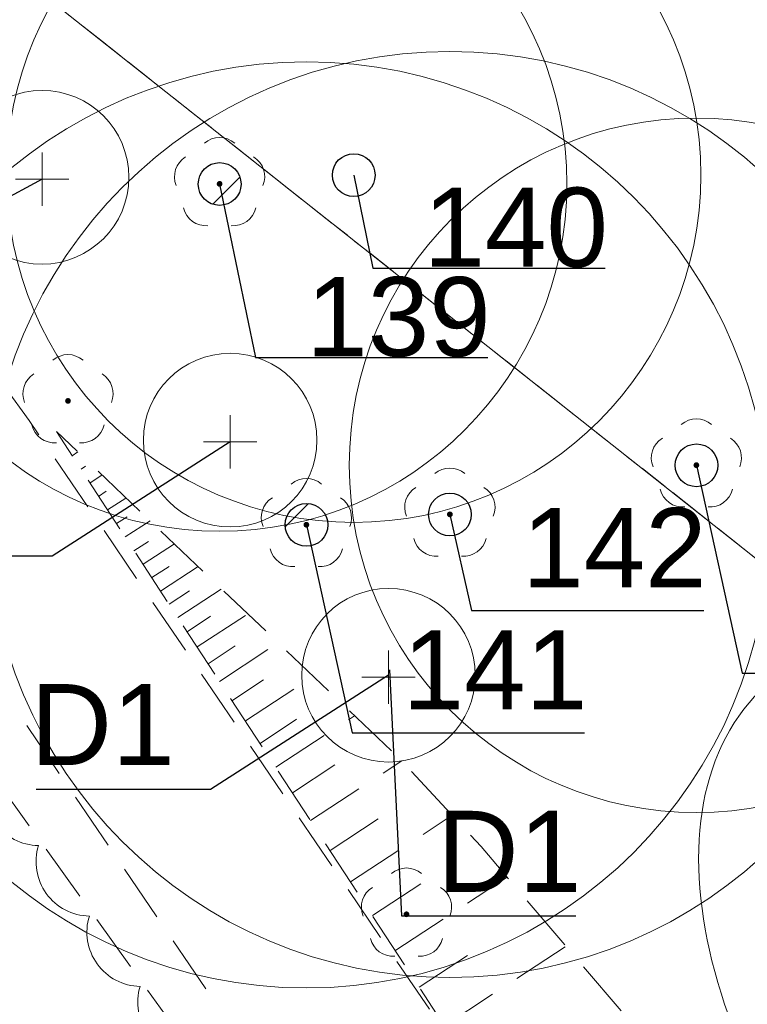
# Model space of a CAD drawing. Header units: metres. Extents: x 6540907 to 6541833, y 5893434 to 5894895.
# Tile 209 of 256: x 6541444 to 6541457, y 5894213 to 5894230. Entities that reach past the tile are written whole.
import ezdxf
from ezdxf import colors
from ezdxf.entities.mleader import LeaderData, LeaderLine
from ezdxf.math import Vec2, Vec3

# ---------------------------------------------------------------- set-up
doc = ezdxf.new("R2010")
doc.units = ezdxf.units.M
doc.header["$MEASUREMENT"] = 0
for name, pattern in [('1.0_0.5', [1.5, 1, -0.5]), ('219-500', [0, 0]), ('egug-500', [1, 0.5, -0.5])]:
    doc.linetypes.add(name, pattern=pattern)
doc.layers.get('0').update_dxf_attribs({"color": 2, "linetype": 'CONTINUOUS', "lineweight": 5})
for name, color, linetype, lineweight in [('218-kontur użytku gruntowego', 251, 'CONTINUOUS', 9), ('219-działka ewidencyjna', 152, 'CONTINUOUS', 18), ('chodnik', 251, 'CONTINUOUS', 9), ('drzewo liściaste', 251, 'CONTINUOUS', 9), ('skarpa nieumocniona', 251, 'CONTINUOUS', 9), ('z_i_drzewa_liściste_korony', 66, 'CONTINUOUS', 20), ('z_i_drzewa_opis', 7, 'CONTINUOUS', 25), ('z_i_krzewy_liściaste_korony', 54, 'ZIGZAG', 20), ('z_n_kom_alnus glutinosa', 162, 'CONTINUOUS', 20), ('zadrzewienie  zakrzewienie', 252, 'CONTINUOUS', 15)]:
    doc.layers.add(name, color=color, linetype=linetype, lineweight=lineweight)
doc.layers.add('z_i_masywy_grupy', color=7, linetype='CONTINUOUS', lineweight=13, true_color=0x7f926c)
doc.styles.add('Opisowy', font='arial.ttf')
doc.linetypes.add('ZIGZAG', pattern='A,0.0001,-0.2,[131,ltypeshp.shx,S=0.2,R=0,X=-0.2,Y=0],-0.4,[131,ltypeshp.shx,S=0.2,R=180,X=0.2,Y=0],-0.2', length=0.8001)

# ---------------------------------------------------------------- blocks, each defined once
blk = doc.blocks.new('OP021')
at = {"linetype": 'Continuous', "lineweight": 13}
h = blk.add_hatch(color=0, dxfattribs=at)
edge = h.paths.add_edge_path()
edge.add_arc((0, 0), 0.05, 0, 360)
at = {"color": 0, "linetype": 'Continuous', "lineweight": 13}
for centre, start, end in [((0, 0.4), 49.272, 130.728), ((-0.38, 0.124), 121.308, 202.548), ((0.38, 0.124), 337.452, 58.692), ((-0.235, -0.324), 193.221, 274.871), ((0.235, -0.324), 265.129, 346.779)]:
    blk.add_arc(centre, 0.4, start, end, dxfattribs=at)
blk = doc.blocks.new('_None')
blk = doc.blocks.new('punkt')
h = blk.add_hatch()
h.set_pattern_fill('ANSI32', color=256, scale=0.2)
h.set_pattern_definition([(45, (-4781848.87, -5644337.08), (-1.34703841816, 1.34703841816), []), (45, (-4781847.972, -5644337.08), (-1.34703841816, 1.34703841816), [])])
edge = h.paths.add_edge_path()
edge.add_arc((0, 0), 0.243, 0, 360)
blk.add_circle((0, 0), 0.243)
blk = doc.blocks.new('d')
at = {"linetype": 'Continuous'}
for points in [[(0, 0.461), (0, -0.461)], [(0.461, 0), (-0.461, 0)]]:
    blk.add_lwpolyline(points, dxfattribs=at)
blk.add_circle((0, 0.031), 1.5, dxfattribs=at)

msp = doc.modelspace()

# ---------------------------------------------------------------- linework, layer by layer
at = {"layer": '218-kontur użytku gruntowego', "linetype": 'egug-500', "lineweight": 18, "flags": 128}
for points in [[(6541474.93, 5894206.388), (6541415.18, 5894253.628)], [(6541415.18, 5894253.628), (6541474.93, 5894206.388)]]:
    msp.add_lwpolyline(points, dxfattribs=at)
at = {"layer": '219-działka ewidencyjna', "linetype": '219-500', "lineweight": 18, "flags": 128}
msp.add_lwpolyline([(6541528.91, 5894163.708), (6541415.18, 5894253.628)], dxfattribs=at)
at = {"layer": 'chodnik', "linetype": '1.0_0.5', "lineweight": 18, "flags": 128}
msp.add_lwpolyline([(6541148.09, 5894266.608), (6541121.4, 5894253.108), (6541122.75, 5894251.218), (6541149.27, 5894263.848), (6541185.84, 5894277.468), (6541214.53, 5894280.958), (6541220.14, 5894280.468), (6541232.78, 5894276.948), (6541273.74, 5894255.128), (6541292.32, 5894248.138), (6541299.58, 5894246.488), (6541311.46, 5894246.228), (6541320.71, 5894247.928), (6541358.75, 5894259.418), (6541381.84, 5894259.168), (6541383.11, 5894258.688), (6541394.29, 5894255.868), (6541417.15, 5894246.908), (6541419.74, 5894244.818), (6541430.87, 5894235.068), (6541433.75, 5894232.708), (6541442.13, 5894221.108), (6541450.88, 5894208.258), (6541461.26, 5894194.908), (6541472.88, 5894183.518), (6541484.16, 5894175.358), (6541492.85, 5894170.438), (6541512, 5894163.558), (6541515.21, 5894162.958), (6541516.3, 5894165.558), (6541512.94, 5894166.398), (6541494.11, 5894173.178), (6541485.78, 5894177.878), (6541474.82, 5894185.818), (6541463.5, 5894196.908), (6541453.3, 5894210.018), (6541444.59, 5894222.828), (6541435.95, 5894234.788), (6541432.81, 5894237.358), (6541421.67, 5894247.118), (6541418.67, 5894249.528), (6541395.21, 5894258.728), (6541384.01, 5894261.548), (6541382.4, 5894262.168), (6541358.33, 5894262.418), (6541320.17, 5894250.908), (6541310.58, 5894248.848), (6541305.73, 5894248.828), (6541301.24, 5894249.028), (6541301.24, 5894249.028), (6541293.42, 5894251.278), (6541277.75, 5894257.108), (6541274.98, 5894257.888), (6541233.63, 5894279.558), (6541220.53, 5894283.528), (6541214.73, 5894283.598), (6541185.16, 5894280.418)], close=True, dxfattribs=at)
at = {"layer": 'skarpa nieumocniona', "linetype": '1.0_0.5', "lineweight": 18, "flags": 128}
msp.add_lwpolyline([(6541517.39, 5894165.838), (6541507.44, 5894169.198), (6541491.19, 5894177.598), (6541469.93, 5894194.898), (6541452.4, 5894215.468), (6541450.94, 5894217.038), (6541445.06, 5894222.638), (6541453.3, 5894210.018), (6541463.5, 5894196.908), (6541485.78, 5894177.878), (6541494.11, 5894173.178), (6541512.94, 5894166.398)], close=True, dxfattribs=at)
for points in [[(6541445.33, 5894222.218), (6541445.43, 5894222.288)], [(6541445.49, 5894221.988), (6541445.56, 5894222.038)], [(6541445.64, 5894221.748), (6541445.85, 5894221.888)], [(6541445.79, 5894221.518), (6541445.92, 5894221.608)], [(6541445.94, 5894221.288), (6541446.26, 5894221.488)], [(6541446.1, 5894221.048), (6541446.28, 5894221.168)], [(6541446.25, 5894220.818), (6541446.68, 5894221.098)], [(6541446.4, 5894220.578), (6541446.65, 5894220.738)], [(6541446.56, 5894220.348), (6541447.1, 5894220.698)], [(6541446.71, 5894220.118), (6541447.01, 5894220.308)], [(6541446.86, 5894219.878), (6541447.51, 5894220.308)], [(6541447.01, 5894219.658), (6541447.36, 5894219.888)], [(6541447.16, 5894219.428), (6541447.91, 5894219.918)], [(6541447.32, 5894219.178), (6541447.72, 5894219.448)], [(6541447.49, 5894218.918), (6541448.37, 5894219.488)], [(6541447.68, 5894218.628), (6541448.15, 5894218.938)], [(6541447.88, 5894218.318), (6541448.89, 5894218.988)], [(6541448.09, 5894217.988), (6541448.64, 5894218.348)], [(6541448.33, 5894217.638), (6541449.5, 5894218.408)], [(6541448.58, 5894217.248), (6541449.21, 5894217.668)], [(6541448.85, 5894216.838), (6541450.21, 5894217.728)], [(6541449.14, 5894216.398), (6541449.87, 5894216.878)], [(6541449.45, 5894215.918), (6541451.03, 5894216.948)], [(6541449.79, 5894215.398), (6541450.62, 5894215.948)], [(6541450.14, 5894214.858), (6541451.9, 5894216.008)], [(6541450.91, 5894213.668), (6541452.85, 5894214.938)], [(6541450.52, 5894214.278), (6541451.45, 5894214.888)], [(6541451.76, 5894212.368), (6541453.87, 5894213.748)], [(6541451.33, 5894213.038), (6541452.34, 5894213.698)]]:
    msp.add_lwpolyline(points, dxfattribs=at)
at = {"layer": 'z_i_drzewa_liściste_korony', "linetype": 'Continuous'}
for centre, radius in [((6541450.198, 5894227.069), 6), ((6541447.881, 5894226.915), 6), ((6541451.861, 5894221.205), 8), ((6541449.381, 5894221.025), 8), ((6541456.121, 5894222.055), 6)]:
    msp.add_circle(centre, radius, dxfattribs=at)
at = {"layer": 'z_i_krzewy_liściaste_korony', "linetype": 'Continuous'}
msp.add_ellipse((6541464.178, 5894211.216), major_axis=(-6.952, 6.952), ratio=0.574529, dxfattribs=at)
at = {"layer": 'z_i_masywy_grupy', "linetype": 'Continuous'}
msp.add_lwpolyline([(6541447.386, 5894211.837, -0.5), (6541446.507, 5894213.052, -0.5), (6541445.629, 5894214.268, -0.5), (6541444.75, 5894215.484, -0.5), (6541443.872, 5894216.7, -0.5), (6541442.993, 5894217.916, -0.5), (6541442.115, 5894219.132, -0.5), (6541441.236, 5894220.347, -0.5), (6541440.358, 5894221.563, -0.5), (6541439.479, 5894222.779, -0.5), (6541438.601, 5894223.995, -0.5), (6541437.722, 5894225.211, -0.5)], format="xyb", dxfattribs=at)
at = {"layer": 'zadrzewienie  zakrzewienie', "linetype": '1.0_0.5', "lineweight": 18, "flags": 128}
msp.add_lwpolyline([(6541318.34, 5894220.138), (6541365.21, 5894218.338), (6541400.25, 5894206.118), (6541416.54, 5894198.838), (6541431.06, 5894175.018), (6541451.77, 5894156.318), (6541474.69, 5894125.818), (6541515.21, 5894162.958), (6541506.98, 5894164.118), (6541490.01, 5894171.058), (6541473.59, 5894181.618), (6541460.36, 5894193.948), (6541433.18, 5894231.658), (6541416.44, 5894245.338), (6541382.33, 5894257.938), (6541358.84, 5894258.028), (6541325.63, 5894248.128), (6541325.63, 5894248.128)], close=True, dxfattribs=at)

# ---------------------------------------------------------------- block references
at = {"layer": 'drzewo liściaste', "linetype": 'Continuous', "lineweight": 18}
for p in [(6541447.88, 5894226.918), (6541447.88, 5894226.918), (6541447.88, 5894226.918), (6541445.26, 5894223.168), (6541445.26, 5894223.168), (6541445.26, 5894223.168), (6541456.12, 5894222.058), (6541456.12, 5894222.058), (6541456.12, 5894222.058), (6541451.86, 5894221.208), (6541451.86, 5894221.208), (6541451.86, 5894221.208), (6541449.38, 5894221.028), (6541449.38, 5894221.028), (6541449.38, 5894221.028), (6541451.11, 5894214.298), (6541451.11, 5894214.298), (6541451.11, 5894214.298)]:
    msp.add_blockref('OP021', p, dxfattribs=at)
at = {"layer": 'z_i_drzewa_opis', "ltscale": 0.01, "xscale": 1.520278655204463, "yscale": 1.520278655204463, "zscale": 1.520278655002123}
for p in [(6541450.198, 5894227.069), (6541447.881, 5894226.915), (6541456.121, 5894222.055), (6541451.861, 5894221.205), (6541449.381, 5894221.025)]:
    msp.add_blockref('punkt', p, dxfattribs=at)
at = {"layer": 'z_n_kom_alnus glutinosa', "linetype": 'Continuous'}
for p in [(6541444.812, 5894227), (6541448.063, 5894222.459), (6541450.799, 5894218.397)]:
    msp.add_blockref('d', p, dxfattribs=at)

# ---------------------------------------------------------------- leaders
at = {"layer": 'z_i_drzewa_opis'}
ml = msp.add_multileader_mtext('Standard', dxfattribs=at)
ml.set_content('D1', color=256, style='Opisowy')
ml.set_leader_properties()
ml.set_arrow_properties(name='NONE')
ml.build(insert=Vec2(0, 0))
ml.multileader.update_dxf_attribs({"has_dogleg": 0, "text_left_attachment_type": 6, "text_right_attachment_type": 5, "text_top_attachment_type": 0, "text_bottom_attachment_type": 0, "dogleg_length": 1.914, "arrow_head_size": 4.904})
ctx = ml.context
ctx.base_point, ctx.char_height, ctx.arrow_head_size, ctx.landing_gap_size, ctx.plane_origin = Vec3(6541438.518, 5894225.342), 1.4, 4.904, 0.613, Vec3(6541446.894, 5894222.267)
ctx.left_attachment, ctx.right_attachment, ctx.text_align_type, ctx.attachment_type = 6, 5, 2, 2
notes = []
notes.append((ctx, [(1, (1, 1, 0), (6541443.862, 5894225.336), (-1, 0), 2.128, [(0, [(6541444.812, 5894227), (6541441.734, 5894225.336), (6541441.734, 5894225.336), (6541441.734, 5894225.336), (6541441.734, 5894225.336), (6541441.734, 5894225.336), (6541441.734, 5894225.336), (6541441.734, 5894225.336), (6541441.734, 5894225.336), (6541441.734, 5894225.336), (6541441.734, 5894225.336), (6541441.734, 5894225.336), (6541441.734, 5894225.336), (6541441.734, 5894225.336), (6541441.734, 5894225.336), (6541441.734, 5894225.336), (6541441.734, 5894225.336), (6541441.734, 5894225.336), (6541441.734, 5894225.336), (6541441.734, 5894225.336), (6541441.734, 5894225.336), (6541441.734, 5894225.336), (6541441.734, 5894225.336), (6541441.734, 5894225.336), (6541441.734, 5894225.336), (6541441.734, 5894225.336), (6541441.734, 5894225.336), (6541441.734, 5894225.336), (6541441.734, 5894225.336), (6541441.734, 5894225.336), (6541441.734, 5894225.336), (6541441.734, 5894225.336), (6541441.734, 5894225.336), (6541441.734, 5894225.336), (6541441.734, 5894225.336), (6541441.734, 5894225.336), (6541441.734, 5894225.336), (6541441.734, 5894225.336), (6541441.734, 5894225.336), (6541441.734, 5894225.336), (6541441.734, 5894225.336), (6541441.734, 5894225.336), (6541441.734, 5894225.336), (6541441.734, 5894225.336), (6541441.734, 5894225.336), (6541441.734, 5894225.336), (6541441.734, 5894225.336), (6541441.734, 5894225.336), (6541441.734, 5894225.336), (6541441.734, 5894225.336), (6541441.734, 5894225.336), (6541441.734, 5894225.336), (6541441.734, 5894225.336), (6541441.734, 5894225.336), (6541441.734, 5894225.336), (6541441.734, 5894225.336), (6541441.734, 5894225.336), (6541441.734, 5894225.336), (6541441.734, 5894225.336), (6541441.734, 5894225.336), (6541441.734, 5894225.336), (6541441.734, 5894225.336), (6541441.734, 5894225.336), (6541441.734, 5894225.336), (6541441.734, 5894225.336), (6541441.734, 5894225.336), (6541441.734, 5894225.336), (6541441.734, 5894225.336), (6541441.734, 5894225.336), (6541441.734, 5894225.336), (6541441.734, 5894225.336), (6541441.734, 5894225.336), (6541441.734, 5894225.336), (6541441.734, 5894225.336), (6541441.734, 5894225.336), (6541441.734, 5894225.336), (6541441.734, 5894225.336), (6541441.734, 5894225.336), (6541441.734, 5894225.336), (6541441.734, 5894225.336), (6541441.734, 5894225.336), (6541441.734, 5894225.336), (6541441.734, 5894225.336), (6541441.734, 5894225.336), (6541441.734, 5894225.336), (6541441.734, 5894225.336), (6541441.734, 5894225.336), (6541441.734, 5894225.336), (6541441.734, 5894225.336), (6541441.734, 5894225.336), (6541441.734, 5894225.336), (6541441.734, 5894225.336), (6541441.734, 5894225.336), (6541441.734, 5894225.336), (6541441.734, 5894225.336), (6541441.734, 5894225.336), (6541441.734, 5894225.336), (6541441.734, 5894225.336), (6541441.734, 5894225.336), (6541441.734, 5894225.336), (6541441.734, 5894225.336), (6541441.734, 5894225.336), (6541441.734, 5894225.336), (6541441.734, 5894225.336), (6541441.734, 5894225.336), (6541441.734, 5894225.336), (6541441.734, 5894225.336), (6541441.734, 5894225.336), (6541441.734, 5894225.336), (6541441.734, 5894225.336), (6541441.734, 5894225.336), (6541441.734, 5894225.336), (6541441.734, 5894225.336), (6541441.734, 5894225.336), (6541441.734, 5894225.336), (6541441.734, 5894225.336), (6541441.734, 5894225.336), (6541441.734, 5894225.336), (6541441.734, 5894225.336), (6541441.734, 5894225.336), (6541441.734, 5894225.336), (6541441.734, 5894225.336)], 256, [])])]))
ctx.mtext.insert, ctx.mtext.alignment, ctx.mtext.flow_direction = Vec3(6541441.121, 5894227.156), 3, 5
ml = msp.add_multileader_mtext('Standard', dxfattribs=at)
ml.set_content('140', color=256, style='Opisowy')
ml.set_leader_properties()
ml.set_arrow_properties(name='NONE')
ml.build(insert=Vec2(0, 0))
ml.multileader.update_dxf_attribs({"has_dogleg": 0, "text_left_attachment_type": 6, "text_right_attachment_type": 5, "text_top_attachment_type": 0, "text_bottom_attachment_type": 0, "dogleg_length": 1.914, "arrow_head_size": 7.005})
ctx = ml.context
ctx.base_point, ctx.char_height, ctx.arrow_head_size, ctx.landing_gap_size, ctx.plane_origin = Vec3(6541450.527, 5894225.462), 1.3683, 7.005, 0.876, Vec3(6541443.616, 5894219.093)
ctx.left_attachment, ctx.right_attachment, ctx.attachment_type = 6, 5, 2
notes.append((ctx, [(1, (1, 1, 0), (6541447.486, 5894225.462), (1, 0), 3.041, [(0, [(6541450.198, 5894227.069), (6541450.527, 5894225.462), (6541450.527, 5894225.462), (6541450.527, 5894225.462), (6541450.527, 5894225.462), (6541450.527, 5894225.462), (6541450.527, 5894225.462), (6541450.527, 5894225.462), (6541450.527, 5894225.462), (6541450.527, 5894225.462), (6541450.527, 5894225.462), (6541450.527, 5894225.462), (6541450.527, 5894225.462), (6541450.527, 5894225.462), (6541450.527, 5894225.462), (6541450.527, 5894225.462), (6541450.527, 5894225.462), (6541450.527, 5894225.462), (6541450.527, 5894225.462), (6541450.527, 5894225.462), (6541450.527, 5894225.462), (6541450.527, 5894225.462), (6541450.527, 5894225.462), (6541450.527, 5894225.462), (6541450.527, 5894225.462), (6541450.527, 5894225.462), (6541450.527, 5894225.462), (6541450.527, 5894225.462), (6541450.527, 5894225.462), (6541450.527, 5894225.462), (6541450.527, 5894225.462), (6541450.527, 5894225.462), (6541450.527, 5894225.462), (6541450.527, 5894225.462), (6541450.527, 5894225.462), (6541450.527, 5894225.462), (6541450.527, 5894225.462), (6541450.527, 5894225.462), (6541450.527, 5894225.462), (6541450.527, 5894225.462), (6541450.527, 5894225.462), (6541450.527, 5894225.462), (6541450.527, 5894225.462), (6541450.527, 5894225.462), (6541450.527, 5894225.462), (6541450.527, 5894225.462), (6541450.527, 5894225.462), (6541450.527, 5894225.462), (6541450.527, 5894225.462), (6541450.527, 5894225.462), (6541450.527, 5894225.462), (6541450.527, 5894225.462), (6541450.527, 5894225.462), (6541450.527, 5894225.462), (6541450.527, 5894225.462), (6541450.527, 5894225.462), (6541450.527, 5894225.462), (6541450.527, 5894225.462), (6541450.527, 5894225.462), (6541450.527, 5894225.462), (6541450.527, 5894225.462), (6541450.527, 5894225.462), (6541450.527, 5894225.462), (6541450.527, 5894225.462), (6541450.527, 5894225.462), (6541450.527, 5894225.462), (6541450.527, 5894225.462), (6541450.527, 5894225.462), (6541450.527, 5894225.462), (6541450.527, 5894225.462), (6541450.527, 5894225.462), (6541450.527, 5894225.462), (6541450.527, 5894225.462), (6541450.527, 5894225.462), (6541450.527, 5894225.462), (6541450.527, 5894225.462), (6541450.527, 5894225.462), (6541450.527, 5894225.462), (6541450.527, 5894225.462), (6541450.527, 5894225.462), (6541450.527, 5894225.462), (6541450.527, 5894225.462), (6541450.527, 5894225.462), (6541450.527, 5894225.462), (6541450.527, 5894225.462), (6541450.527, 5894225.462), (6541450.527, 5894225.462), (6541450.527, 5894225.462), (6541450.527, 5894225.462), (6541450.527, 5894225.462), (6541450.527, 5894225.462), (6541450.527, 5894225.462), (6541450.527, 5894225.462), (6541450.527, 5894225.462), (6541450.527, 5894225.462), (6541450.527, 5894225.462), (6541450.527, 5894225.462), (6541450.527, 5894225.462), (6541450.527, 5894225.462), (6541450.527, 5894225.462), (6541450.527, 5894225.462), (6541450.527, 5894225.462), (6541450.527, 5894225.462), (6541450.527, 5894225.462), (6541450.527, 5894225.462), (6541450.527, 5894225.462), (6541450.527, 5894225.462), (6541450.527, 5894225.462), (6541450.527, 5894225.462), (6541450.527, 5894225.462), (6541450.527, 5894225.462), (6541450.527, 5894225.462), (6541450.527, 5894225.462), (6541450.527, 5894225.462), (6541450.527, 5894225.462), (6541450.527, 5894225.462), (6541450.527, 5894225.462), (6541450.527, 5894225.462), (6541450.527, 5894225.462), (6541450.527, 5894225.462), (6541450.527, 5894225.462), (6541450.527, 5894225.462), (6541450.527, 5894225.462), (6541450.527, 5894225.462), (6541450.527, 5894225.462), (6541450.527, 5894225.462), (6541450.527, 5894225.462), (6541450.527, 5894225.462)], 256, [])])]))
ctx.mtext.insert, ctx.mtext.flow_direction = Vec3(6541451.403, 5894226.853), 5
at = {"layer": 'z_i_drzewa_opis', "ltscale": 0.01}
ml = msp.add_multileader_mtext('Standard', dxfattribs=at)
ml.set_content('139', color=256, style='Opisowy')
ml.set_leader_properties()
ml.set_arrow_properties(name='NONE')
ml.build(insert=Vec2(0, 0))
ml.multileader.update_dxf_attribs({"has_dogleg": 0, "text_left_attachment_type": 6, "text_right_attachment_type": 5, "text_top_attachment_type": 0, "text_bottom_attachment_type": 0, "dogleg_length": 1.914, "arrow_head_size": 7.005})
ctx = ml.context
ctx.base_point, ctx.char_height, ctx.arrow_head_size, ctx.landing_gap_size, ctx.plane_origin = Vec3(6541448.501, 5894223.916), 1.3683, 7.005, 0.876, Vec3(6541441.298, 5894218.939)
ctx.left_attachment, ctx.right_attachment, ctx.attachment_type = 6, 5, 2
notes.append((ctx, [(1, (1, 1, 0), (6541445.461, 5894223.916), (1, 0), 3.041, [(0, [(6541447.881, 5894226.915), (6541448.501, 5894223.916), (6541448.501, 5894223.916), (6541448.501, 5894223.916), (6541448.501, 5894223.916), (6541448.501, 5894223.916), (6541448.501, 5894223.916), (6541448.501, 5894223.916), (6541448.501, 5894223.916), (6541448.501, 5894223.916), (6541448.501, 5894223.916), (6541448.501, 5894223.916), (6541448.501, 5894223.916), (6541448.501, 5894223.916), (6541448.501, 5894223.916), (6541448.501, 5894223.916), (6541448.501, 5894223.916), (6541448.501, 5894223.916), (6541448.501, 5894223.916), (6541448.501, 5894223.916), (6541448.501, 5894223.916), (6541448.501, 5894223.916), (6541448.501, 5894223.916), (6541448.501, 5894223.916), (6541448.501, 5894223.916), (6541448.501, 5894223.916), (6541448.501, 5894223.916), (6541448.501, 5894223.916), (6541448.501, 5894223.916), (6541448.501, 5894223.916), (6541448.501, 5894223.916), (6541448.501, 5894223.916), (6541448.501, 5894223.916), (6541448.501, 5894223.916), (6541448.501, 5894223.916), (6541448.501, 5894223.916), (6541448.501, 5894223.916), (6541448.501, 5894223.916), (6541448.501, 5894223.916), (6541448.501, 5894223.916), (6541448.501, 5894223.916), (6541448.501, 5894223.916), (6541448.501, 5894223.916), (6541448.501, 5894223.916), (6541448.501, 5894223.916), (6541448.501, 5894223.916), (6541448.501, 5894223.916), (6541448.501, 5894223.916), (6541448.501, 5894223.916), (6541448.501, 5894223.916), (6541448.501, 5894223.916), (6541448.501, 5894223.916), (6541448.501, 5894223.916), (6541448.501, 5894223.916), (6541448.501, 5894223.916), (6541448.501, 5894223.916), (6541448.501, 5894223.916), (6541448.501, 5894223.916), (6541448.501, 5894223.916), (6541448.501, 5894223.916), (6541448.501, 5894223.916), (6541448.501, 5894223.916), (6541448.501, 5894223.916), (6541448.501, 5894223.916), (6541448.501, 5894223.916), (6541448.501, 5894223.916), (6541448.501, 5894223.916), (6541448.501, 5894223.916), (6541448.501, 5894223.916), (6541448.501, 5894223.916), (6541448.501, 5894223.916), (6541448.501, 5894223.916), (6541448.501, 5894223.916), (6541448.501, 5894223.916), (6541448.501, 5894223.916), (6541448.501, 5894223.916), (6541448.501, 5894223.916), (6541448.501, 5894223.916), (6541448.501, 5894223.916), (6541448.501, 5894223.916), (6541448.501, 5894223.916), (6541448.501, 5894223.916), (6541448.501, 5894223.916), (6541448.501, 5894223.916), (6541448.501, 5894223.916), (6541448.501, 5894223.916), (6541448.501, 5894223.916), (6541448.501, 5894223.916), (6541448.501, 5894223.916), (6541448.501, 5894223.916), (6541448.501, 5894223.916), (6541448.501, 5894223.916), (6541448.501, 5894223.916), (6541448.501, 5894223.916), (6541448.501, 5894223.916), (6541448.501, 5894223.916), (6541448.501, 5894223.916), (6541448.501, 5894223.916), (6541448.501, 5894223.916), (6541448.501, 5894223.916), (6541448.501, 5894223.916), (6541448.501, 5894223.916), (6541448.501, 5894223.916), (6541448.501, 5894223.916), (6541448.501, 5894223.916), (6541448.501, 5894223.916), (6541448.501, 5894223.916), (6541448.501, 5894223.916), (6541448.501, 5894223.916), (6541448.501, 5894223.916), (6541448.501, 5894223.916), (6541448.501, 5894223.916), (6541448.501, 5894223.916), (6541448.501, 5894223.916), (6541448.501, 5894223.916), (6541448.501, 5894223.916), (6541448.501, 5894223.916), (6541448.501, 5894223.916), (6541448.501, 5894223.916), (6541448.501, 5894223.916), (6541448.501, 5894223.916), (6541448.501, 5894223.916), (6541448.501, 5894223.916), (6541448.501, 5894223.916), (6541448.501, 5894223.916), (6541448.501, 5894223.916), (6541448.501, 5894223.916), (6541448.501, 5894223.916)], 256, [])])]))
ctx.mtext.insert, ctx.mtext.flow_direction = Vec3(6541449.377, 5894225.308), 5
at = {"layer": 'z_i_drzewa_opis'}
ml = msp.add_multileader_mtext('Standard', dxfattribs=at)
ml.set_content('D1', color=256, style='Opisowy')
ml.set_leader_properties()
ml.set_arrow_properties(name='NONE')
ml.build(insert=Vec2(0, 0))
ml.multileader.update_dxf_attribs({"has_dogleg": 0, "text_left_attachment_type": 6, "text_right_attachment_type": 5, "text_top_attachment_type": 0, "text_bottom_attachment_type": 0, "dogleg_length": 1.914, "arrow_head_size": 4.904})
ctx = ml.context
ctx.base_point, ctx.char_height, ctx.arrow_head_size, ctx.landing_gap_size, ctx.plane_origin = Vec3(6541441.769, 5894220.493), 1.4, 4.904, 0.613, Vec3(6541450.145, 5894217.418)
ctx.left_attachment, ctx.right_attachment, ctx.text_align_type, ctx.attachment_type = 6, 5, 2, 2
notes.append((ctx, [(1, (1, 1, 0), (6541447.114, 5894220.487), (-1, 0), 2.128, [(0, [(6541448.063, 5894222.459), (6541444.985, 5894220.487), (6541444.985, 5894220.487), (6541444.985, 5894220.487), (6541444.985, 5894220.487), (6541444.985, 5894220.487), (6541444.985, 5894220.487), (6541444.985, 5894220.487), (6541444.985, 5894220.487), (6541444.985, 5894220.487), (6541444.985, 5894220.487), (6541444.985, 5894220.487), (6541444.985, 5894220.487), (6541444.985, 5894220.487), (6541444.985, 5894220.487), (6541444.985, 5894220.487), (6541444.985, 5894220.487), (6541444.985, 5894220.487), (6541444.985, 5894220.487), (6541444.985, 5894220.487), (6541444.985, 5894220.487), (6541444.985, 5894220.487), (6541444.985, 5894220.487), (6541444.985, 5894220.487), (6541444.985, 5894220.487), (6541444.985, 5894220.487), (6541444.985, 5894220.487), (6541444.985, 5894220.487), (6541444.985, 5894220.487), (6541444.985, 5894220.487), (6541444.985, 5894220.487), (6541444.985, 5894220.487), (6541444.985, 5894220.487), (6541444.985, 5894220.487), (6541444.985, 5894220.487), (6541444.985, 5894220.487), (6541444.985, 5894220.487), (6541444.985, 5894220.487), (6541444.985, 5894220.487), (6541444.985, 5894220.487), (6541444.985, 5894220.487), (6541444.985, 5894220.487), (6541444.985, 5894220.487), (6541444.985, 5894220.487), (6541444.985, 5894220.487), (6541444.985, 5894220.487), (6541444.985, 5894220.487), (6541444.985, 5894220.487), (6541444.985, 5894220.487), (6541444.985, 5894220.487), (6541444.985, 5894220.487), (6541444.985, 5894220.487), (6541444.985, 5894220.487), (6541444.985, 5894220.487), (6541444.985, 5894220.487), (6541444.985, 5894220.487), (6541444.985, 5894220.487), (6541444.985, 5894220.487), (6541444.985, 5894220.487), (6541444.985, 5894220.487), (6541444.985, 5894220.487), (6541444.985, 5894220.487), (6541444.985, 5894220.487), (6541444.985, 5894220.487), (6541444.985, 5894220.487), (6541444.985, 5894220.487), (6541444.985, 5894220.487), (6541444.985, 5894220.487), (6541444.985, 5894220.487), (6541444.985, 5894220.487), (6541444.985, 5894220.487), (6541444.985, 5894220.487), (6541444.985, 5894220.487), (6541444.985, 5894220.487), (6541444.985, 5894220.487), (6541444.985, 5894220.487), (6541444.985, 5894220.487), (6541444.985, 5894220.487), (6541444.985, 5894220.487), (6541444.985, 5894220.487), (6541444.985, 5894220.487), (6541444.985, 5894220.487), (6541444.985, 5894220.487), (6541444.985, 5894220.487), (6541444.985, 5894220.487), (6541444.985, 5894220.487), (6541444.985, 5894220.487), (6541444.985, 5894220.487), (6541444.985, 5894220.487), (6541444.985, 5894220.487), (6541444.985, 5894220.487), (6541444.985, 5894220.487), (6541444.985, 5894220.487), (6541444.985, 5894220.487), (6541444.985, 5894220.487), (6541444.985, 5894220.487), (6541444.985, 5894220.487), (6541444.985, 5894220.487), (6541444.985, 5894220.487), (6541444.985, 5894220.487), (6541444.985, 5894220.487), (6541444.985, 5894220.487), (6541444.985, 5894220.487), (6541444.985, 5894220.487), (6541444.985, 5894220.487), (6541444.985, 5894220.487), (6541444.985, 5894220.487), (6541444.985, 5894220.487), (6541444.985, 5894220.487), (6541444.985, 5894220.487), (6541444.985, 5894220.487), (6541444.985, 5894220.487), (6541444.985, 5894220.487), (6541444.985, 5894220.487), (6541444.985, 5894220.487), (6541444.985, 5894220.487), (6541444.985, 5894220.487), (6541444.985, 5894220.487), (6541444.985, 5894220.487), (6541444.985, 5894220.487), (6541444.985, 5894220.487), (6541444.985, 5894220.487)], 256, [])])]))
ctx.mtext.insert, ctx.mtext.alignment, ctx.mtext.flow_direction = Vec3(6541444.372, 5894222.307), 3, 5
at = {"layer": 'z_i_drzewa_opis', "ltscale": 0.01}
ml = msp.add_multileader_mtext('Standard', dxfattribs=at)
ml.set_content('143', color=256, style='Opisowy')
ml.set_leader_properties()
ml.set_arrow_properties(name='NONE')
ml.build(insert=Vec2(0, 0))
ml.multileader.update_dxf_attribs({"has_dogleg": 0, "text_left_attachment_type": 6, "text_right_attachment_type": 5, "text_top_attachment_type": 0, "text_bottom_attachment_type": 0, "dogleg_length": 1.914, "arrow_head_size": 7.005})
ctx = ml.context
ctx.base_point, ctx.char_height, ctx.arrow_head_size, ctx.landing_gap_size, ctx.plane_origin = Vec3(6541456.91, 5894218.463), 1.3683, 7.005, 0.876, Vec3(6541449.538, 5894214.079)
ctx.left_attachment, ctx.right_attachment, ctx.attachment_type = 6, 5, 2
notes.append((ctx, [(1, (1, 1, 0), (6541453.869, 5894218.463), (1, 0), 3.041, [(0, [(6541456.121, 5894222.055), (6541456.91, 5894218.463), (6541456.91, 5894218.463), (6541456.91, 5894218.463), (6541456.91, 5894218.463), (6541456.91, 5894218.463), (6541456.91, 5894218.463), (6541456.91, 5894218.463), (6541456.91, 5894218.463), (6541456.91, 5894218.463), (6541456.91, 5894218.463), (6541456.91, 5894218.463), (6541456.91, 5894218.463), (6541456.91, 5894218.463), (6541456.91, 5894218.463), (6541456.91, 5894218.463), (6541456.91, 5894218.463), (6541456.91, 5894218.463), (6541456.91, 5894218.463), (6541456.91, 5894218.463), (6541456.91, 5894218.463), (6541456.91, 5894218.463), (6541456.91, 5894218.463), (6541456.91, 5894218.463), (6541456.91, 5894218.463), (6541456.91, 5894218.463), (6541456.91, 5894218.463), (6541456.91, 5894218.463), (6541456.91, 5894218.463), (6541456.91, 5894218.463), (6541456.91, 5894218.463), (6541456.91, 5894218.463), (6541456.91, 5894218.463), (6541456.91, 5894218.463), (6541456.91, 5894218.463), (6541456.91, 5894218.463), (6541456.91, 5894218.463), (6541456.91, 5894218.463), (6541456.91, 5894218.463), (6541456.91, 5894218.463), (6541456.91, 5894218.463), (6541456.91, 5894218.463), (6541456.91, 5894218.463), (6541456.91, 5894218.463), (6541456.91, 5894218.463), (6541456.91, 5894218.463), (6541456.91, 5894218.463), (6541456.91, 5894218.463), (6541456.91, 5894218.463), (6541456.91, 5894218.463), (6541456.91, 5894218.463), (6541456.91, 5894218.463), (6541456.91, 5894218.463), (6541456.91, 5894218.463), (6541456.91, 5894218.463), (6541456.91, 5894218.463), (6541456.91, 5894218.463), (6541456.91, 5894218.463), (6541456.91, 5894218.463), (6541456.91, 5894218.463), (6541456.91, 5894218.463), (6541456.91, 5894218.463), (6541456.91, 5894218.463), (6541456.91, 5894218.463), (6541456.91, 5894218.463), (6541456.91, 5894218.463), (6541456.91, 5894218.463), (6541456.91, 5894218.463), (6541456.91, 5894218.463), (6541456.91, 5894218.463), (6541456.91, 5894218.463), (6541456.91, 5894218.463), (6541456.91, 5894218.463), (6541456.91, 5894218.463), (6541456.91, 5894218.463), (6541456.91, 5894218.463), (6541456.91, 5894218.463), (6541456.91, 5894218.463), (6541456.91, 5894218.463), (6541456.91, 5894218.463), (6541456.91, 5894218.463), (6541456.91, 5894218.463), (6541456.91, 5894218.463), (6541456.91, 5894218.463), (6541456.91, 5894218.463), (6541456.91, 5894218.463), (6541456.91, 5894218.463), (6541456.91, 5894218.463), (6541456.91, 5894218.463), (6541456.91, 5894218.463), (6541456.91, 5894218.463), (6541456.91, 5894218.463), (6541456.91, 5894218.463), (6541456.91, 5894218.463), (6541456.91, 5894218.463), (6541456.91, 5894218.463), (6541456.91, 5894218.463), (6541456.91, 5894218.463), (6541456.91, 5894218.463), (6541456.91, 5894218.463), (6541456.91, 5894218.463), (6541456.91, 5894218.463), (6541456.91, 5894218.463), (6541456.91, 5894218.463), (6541456.91, 5894218.463), (6541456.91, 5894218.463), (6541456.91, 5894218.463), (6541456.91, 5894218.463), (6541456.91, 5894218.463), (6541456.91, 5894218.463), (6541456.91, 5894218.463), (6541456.91, 5894218.463), (6541456.91, 5894218.463), (6541456.91, 5894218.463), (6541456.91, 5894218.463), (6541456.91, 5894218.463), (6541456.91, 5894218.463), (6541456.91, 5894218.463), (6541456.91, 5894218.463), (6541456.91, 5894218.463), (6541456.91, 5894218.463), (6541456.91, 5894218.463), (6541456.91, 5894218.463), (6541456.91, 5894218.463), (6541456.91, 5894218.463), (6541456.91, 5894218.463), (6541456.91, 5894218.463), (6541456.91, 5894218.463)], 256, [])])]))
ctx.mtext.insert, ctx.mtext.flow_direction = Vec3(6541457.785, 5894219.855), 5
ml = msp.add_multileader_mtext('Standard', dxfattribs=at)
ml.set_content('142', color=256, style='Opisowy')
ml.set_leader_properties()
ml.set_arrow_properties(name='NONE')
ml.build(insert=Vec2(0, 0))
ml.multileader.update_dxf_attribs({"has_dogleg": 0, "text_left_attachment_type": 6, "text_right_attachment_type": 5, "dogleg_length": 1.914, "arrow_head_size": 7.005})
ctx = ml.context
ctx.base_point, ctx.char_height, ctx.arrow_head_size, ctx.landing_gap_size, ctx.plane_origin = Vec3(6541452.233, 5894219.544), 1.3683, 7.005, 0.876, Vec3(6541445.278, 5894213.229)
ctx.left_attachment, ctx.right_attachment = 6, 5
notes.append((ctx, [(1, (1, 1, 0), (6541449.193, 5894219.544), (1, 0), 3.041, [(0, [(6541451.861, 5894221.205), (6541452.233, 5894219.544), (6541452.233, 5894219.544), (6541452.233, 5894219.544), (6541452.233, 5894219.544), (6541452.233, 5894219.544), (6541452.233, 5894219.544), (6541452.233, 5894219.544), (6541452.233, 5894219.544), (6541452.233, 5894219.544), (6541452.233, 5894219.544), (6541452.233, 5894219.544), (6541452.233, 5894219.544), (6541452.233, 5894219.544), (6541452.233, 5894219.544), (6541452.233, 5894219.544), (6541452.233, 5894219.544), (6541452.233, 5894219.544), (6541452.233, 5894219.544), (6541452.233, 5894219.544), (6541452.233, 5894219.544), (6541452.233, 5894219.544), (6541452.233, 5894219.544), (6541452.233, 5894219.544), (6541452.233, 5894219.544), (6541452.233, 5894219.544), (6541452.233, 5894219.544), (6541452.233, 5894219.544), (6541452.233, 5894219.544), (6541452.233, 5894219.544), (6541452.233, 5894219.544), (6541452.233, 5894219.544), (6541452.233, 5894219.544), (6541452.233, 5894219.544), (6541452.233, 5894219.544), (6541452.233, 5894219.544), (6541452.233, 5894219.544), (6541452.233, 5894219.544), (6541452.233, 5894219.544), (6541452.233, 5894219.544), (6541452.233, 5894219.544), (6541452.233, 5894219.544), (6541452.233, 5894219.544), (6541452.233, 5894219.544), (6541452.233, 5894219.544), (6541452.233, 5894219.544), (6541452.233, 5894219.544), (6541452.233, 5894219.544), (6541452.233, 5894219.544), (6541452.233, 5894219.544), (6541452.233, 5894219.544), (6541452.233, 5894219.544), (6541452.233, 5894219.544), (6541452.233, 5894219.544), (6541452.233, 5894219.544), (6541452.233, 5894219.544), (6541452.233, 5894219.544), (6541452.233, 5894219.544), (6541452.233, 5894219.544), (6541452.233, 5894219.544), (6541452.233, 5894219.544), (6541452.233, 5894219.544), (6541452.233, 5894219.544), (6541452.233, 5894219.544), (6541452.233, 5894219.544), (6541452.233, 5894219.544), (6541452.233, 5894219.544), (6541452.233, 5894219.544), (6541452.233, 5894219.544), (6541452.233, 5894219.544), (6541452.233, 5894219.544), (6541452.233, 5894219.544), (6541452.233, 5894219.544), (6541452.233, 5894219.544), (6541452.233, 5894219.544), (6541452.233, 5894219.544), (6541452.233, 5894219.544), (6541452.233, 5894219.544), (6541452.233, 5894219.544), (6541452.233, 5894219.544), (6541452.233, 5894219.544), (6541452.233, 5894219.544), (6541452.233, 5894219.544), (6541452.233, 5894219.544), (6541452.233, 5894219.544), (6541452.233, 5894219.544), (6541452.233, 5894219.544), (6541452.233, 5894219.544), (6541452.233, 5894219.544), (6541452.233, 5894219.544), (6541452.233, 5894219.544), (6541452.233, 5894219.544), (6541452.233, 5894219.544), (6541452.233, 5894219.544), (6541452.233, 5894219.544), (6541452.233, 5894219.544), (6541452.233, 5894219.544), (6541452.233, 5894219.544), (6541452.233, 5894219.544), (6541452.233, 5894219.544), (6541452.233, 5894219.544), (6541452.233, 5894219.544), (6541452.233, 5894219.544), (6541452.233, 5894219.544), (6541452.233, 5894219.544), (6541452.233, 5894219.544), (6541452.233, 5894219.544), (6541452.233, 5894219.544), (6541452.233, 5894219.544), (6541452.233, 5894219.544), (6541452.233, 5894219.544), (6541452.233, 5894219.544), (6541452.233, 5894219.544), (6541452.233, 5894219.544), (6541452.233, 5894219.544), (6541452.233, 5894219.544), (6541452.233, 5894219.544), (6541452.233, 5894219.544), (6541452.233, 5894219.544), (6541452.233, 5894219.544), (6541452.233, 5894219.544), (6541452.233, 5894219.544), (6541452.233, 5894219.544), (6541452.233, 5894219.544), (6541452.233, 5894219.544), (6541452.233, 5894219.544), (6541452.233, 5894219.544), (6541452.233, 5894219.544)], 256, [])])]))
ctx.mtext.insert, ctx.mtext.flow_direction = Vec3(6541453.109, 5894221.317), 5
ml = msp.add_multileader_mtext('Standard', dxfattribs=at)
ml.set_content('141', color=256, style='Opisowy')
ml.set_leader_properties()
ml.set_arrow_properties(name='NONE')
ml.build(insert=Vec2(0, 0))
ml.multileader.update_dxf_attribs({"has_dogleg": 0, "text_left_attachment_type": 6, "text_right_attachment_type": 5, "text_top_attachment_type": 0, "text_bottom_attachment_type": 0, "dogleg_length": 1.914, "arrow_head_size": 7.005})
ctx = ml.context
ctx.base_point, ctx.char_height, ctx.arrow_head_size, ctx.landing_gap_size, ctx.plane_origin = Vec3(6541450.17, 5894217.433), 1.3683, 7.005, 0.876, Vec3(6541442.798, 5894213.049)
ctx.left_attachment, ctx.right_attachment, ctx.attachment_type = 6, 5, 2
notes.append((ctx, [(1, (1, 1, 0), (6541447.129, 5894217.433), (1, 0), 3.041, [(0, [(6541449.381, 5894221.025), (6541450.17, 5894217.433), (6541450.17, 5894217.433), (6541450.17, 5894217.433), (6541450.17, 5894217.433), (6541450.17, 5894217.433), (6541450.17, 5894217.433), (6541450.17, 5894217.433), (6541450.17, 5894217.433), (6541450.17, 5894217.433), (6541450.17, 5894217.433), (6541450.17, 5894217.433), (6541450.17, 5894217.433), (6541450.17, 5894217.433), (6541450.17, 5894217.433), (6541450.17, 5894217.433), (6541450.17, 5894217.433), (6541450.17, 5894217.433), (6541450.17, 5894217.433), (6541450.17, 5894217.433), (6541450.17, 5894217.433), (6541450.17, 5894217.433), (6541450.17, 5894217.433), (6541450.17, 5894217.433), (6541450.17, 5894217.433), (6541450.17, 5894217.433), (6541450.17, 5894217.433), (6541450.17, 5894217.433), (6541450.17, 5894217.433), (6541450.17, 5894217.433), (6541450.17, 5894217.433), (6541450.17, 5894217.433), (6541450.17, 5894217.433), (6541450.17, 5894217.433), (6541450.17, 5894217.433), (6541450.17, 5894217.433), (6541450.17, 5894217.433), (6541450.17, 5894217.433), (6541450.17, 5894217.433), (6541450.17, 5894217.433), (6541450.17, 5894217.433), (6541450.17, 5894217.433), (6541450.17, 5894217.433), (6541450.17, 5894217.433), (6541450.17, 5894217.433), (6541450.17, 5894217.433), (6541450.17, 5894217.433), (6541450.17, 5894217.433), (6541450.17, 5894217.433), (6541450.17, 5894217.433), (6541450.17, 5894217.433), (6541450.17, 5894217.433), (6541450.17, 5894217.433), (6541450.17, 5894217.433), (6541450.17, 5894217.433), (6541450.17, 5894217.433), (6541450.17, 5894217.433), (6541450.17, 5894217.433), (6541450.17, 5894217.433), (6541450.17, 5894217.433), (6541450.17, 5894217.433), (6541450.17, 5894217.433), (6541450.17, 5894217.433), (6541450.17, 5894217.433), (6541450.17, 5894217.433), (6541450.17, 5894217.433), (6541450.17, 5894217.433), (6541450.17, 5894217.433), (6541450.17, 5894217.433), (6541450.17, 5894217.433), (6541450.17, 5894217.433), (6541450.17, 5894217.433), (6541450.17, 5894217.433), (6541450.17, 5894217.433), (6541450.17, 5894217.433), (6541450.17, 5894217.433), (6541450.17, 5894217.433), (6541450.17, 5894217.433), (6541450.17, 5894217.433), (6541450.17, 5894217.433), (6541450.17, 5894217.433), (6541450.17, 5894217.433), (6541450.17, 5894217.433), (6541450.17, 5894217.433), (6541450.17, 5894217.433), (6541450.17, 5894217.433), (6541450.17, 5894217.433), (6541450.17, 5894217.433), (6541450.17, 5894217.433), (6541450.17, 5894217.433), (6541450.17, 5894217.433), (6541450.17, 5894217.433), (6541450.17, 5894217.433), (6541450.17, 5894217.433), (6541450.17, 5894217.433), (6541450.17, 5894217.433), (6541450.17, 5894217.433), (6541450.17, 5894217.433), (6541450.17, 5894217.433), (6541450.17, 5894217.433), (6541450.17, 5894217.433), (6541450.17, 5894217.433), (6541450.17, 5894217.433), (6541450.17, 5894217.433), (6541450.17, 5894217.433), (6541450.17, 5894217.433), (6541450.17, 5894217.433), (6541450.17, 5894217.433), (6541450.17, 5894217.433), (6541450.17, 5894217.433), (6541450.17, 5894217.433), (6541450.17, 5894217.433), (6541450.17, 5894217.433), (6541450.17, 5894217.433), (6541450.17, 5894217.433), (6541450.17, 5894217.433), (6541450.17, 5894217.433), (6541450.17, 5894217.433), (6541450.17, 5894217.433), (6541450.17, 5894217.433), (6541450.17, 5894217.433), (6541450.17, 5894217.433), (6541450.17, 5894217.433), (6541450.17, 5894217.433), (6541450.17, 5894217.433), (6541450.17, 5894217.433), (6541450.17, 5894217.433), (6541450.17, 5894217.433)], 256, [])])]))
ctx.mtext.insert, ctx.mtext.flow_direction = Vec3(6541451.045, 5894219.206), 5
at = {"layer": 'z_i_drzewa_opis'}
ml = msp.add_multileader_mtext('Standard', dxfattribs=at)
ml.set_content('D1', color=256, style='Opisowy')
ml.set_leader_properties()
ml.set_arrow_properties(name='NONE')
ml.build(insert=Vec2(0, 0))
ml.multileader.update_dxf_attribs({"has_dogleg": 0, "text_left_attachment_type": 6, "text_right_attachment_type": 5, "text_top_attachment_type": 0, "text_bottom_attachment_type": 0, "dogleg_length": 1.914, "arrow_head_size": 4.904})
ctx = ml.context
ctx.base_point, ctx.char_height, ctx.arrow_head_size, ctx.landing_gap_size, ctx.plane_origin = Vec3(6541451.024, 5894214.271), 1.4, 4.904, 0.613, Vec3(6541445.864, 5894211.202)
ctx.left_attachment, ctx.right_attachment, ctx.attachment_type = 6, 5, 2
notes.append((ctx, [(1, (1, 1, 0), (6541448.896, 5894214.271), (1, 0), 2.128, [(0, [(6541450.818, 5894218.52), (6541451.024, 5894214.271), (6541451.024, 5894214.271), (6541451.024, 5894214.271), (6541451.024, 5894214.271), (6541451.024, 5894214.271), (6541451.024, 5894214.271), (6541451.024, 5894214.271), (6541451.024, 5894214.271), (6541451.024, 5894214.271), (6541451.024, 5894214.271), (6541451.024, 5894214.271), (6541451.024, 5894214.271), (6541451.024, 5894214.271), (6541451.024, 5894214.271), (6541451.024, 5894214.271), (6541451.024, 5894214.271), (6541451.024, 5894214.271), (6541451.024, 5894214.271), (6541451.024, 5894214.271), (6541451.024, 5894214.271), (6541451.024, 5894214.271), (6541451.024, 5894214.271), (6541451.024, 5894214.271), (6541451.024, 5894214.271), (6541451.024, 5894214.271), (6541451.024, 5894214.271), (6541451.024, 5894214.271), (6541451.024, 5894214.271), (6541451.024, 5894214.271), (6541451.024, 5894214.271), (6541451.024, 5894214.271), (6541451.024, 5894214.271), (6541451.024, 5894214.271), (6541451.024, 5894214.271), (6541451.024, 5894214.271), (6541451.024, 5894214.271), (6541451.024, 5894214.271), (6541451.024, 5894214.271), (6541451.024, 5894214.271), (6541451.024, 5894214.271), (6541451.024, 5894214.271), (6541451.024, 5894214.271), (6541451.024, 5894214.271), (6541451.024, 5894214.271), (6541451.024, 5894214.271), (6541451.024, 5894214.271), (6541451.024, 5894214.271), (6541451.024, 5894214.271), (6541451.024, 5894214.271), (6541451.024, 5894214.271), (6541451.024, 5894214.271), (6541451.024, 5894214.271), (6541451.024, 5894214.271), (6541451.024, 5894214.271), (6541451.024, 5894214.271), (6541451.024, 5894214.271), (6541451.024, 5894214.271), (6541451.024, 5894214.271), (6541451.024, 5894214.271), (6541451.024, 5894214.271), (6541451.024, 5894214.271), (6541451.024, 5894214.271), (6541451.024, 5894214.271), (6541451.024, 5894214.271), (6541451.024, 5894214.271), (6541451.024, 5894214.271), (6541451.024, 5894214.271), (6541451.024, 5894214.271), (6541451.024, 5894214.271), (6541451.024, 5894214.271), (6541451.024, 5894214.271), (6541451.024, 5894214.271), (6541451.024, 5894214.271), (6541451.024, 5894214.271), (6541451.024, 5894214.271), (6541451.024, 5894214.271), (6541451.024, 5894214.271), (6541451.024, 5894214.271), (6541451.024, 5894214.271), (6541451.024, 5894214.271), (6541451.024, 5894214.271), (6541451.024, 5894214.271), (6541451.024, 5894214.271), (6541451.024, 5894214.271), (6541451.024, 5894214.271), (6541451.024, 5894214.271), (6541451.024, 5894214.271), (6541451.024, 5894214.271), (6541451.024, 5894214.271), (6541451.024, 5894214.271), (6541451.024, 5894214.271), (6541451.024, 5894214.271), (6541451.024, 5894214.271), (6541451.024, 5894214.271), (6541451.024, 5894214.271), (6541451.024, 5894214.271), (6541451.024, 5894214.271), (6541451.024, 5894214.271), (6541451.024, 5894214.271), (6541451.024, 5894214.271), (6541451.024, 5894214.271), (6541451.024, 5894214.271), (6541451.024, 5894214.271), (6541451.024, 5894214.271), (6541451.024, 5894214.271), (6541451.024, 5894214.271), (6541451.024, 5894214.271), (6541451.024, 5894214.271), (6541451.024, 5894214.271), (6541451.024, 5894214.271), (6541451.024, 5894214.271), (6541451.024, 5894214.271), (6541451.024, 5894214.271), (6541451.024, 5894214.271), (6541451.024, 5894214.271), (6541451.024, 5894214.271), (6541451.024, 5894214.271), (6541451.024, 5894214.271), (6541451.024, 5894214.271), (6541451.024, 5894214.271), (6541451.024, 5894214.271)], 256, [])])]))
ctx.mtext.insert, ctx.mtext.flow_direction = Vec3(6541451.637, 5894216.086), 5
ml = msp.add_multileader_mtext('Standard', dxfattribs=at)
ml.set_content('D1', color=256, style='Opisowy')
ml.set_leader_properties()
ml.set_arrow_properties(name='NONE')
ml.build(insert=Vec2(0, 0))
ml.multileader.update_dxf_attribs({"has_dogleg": 0, "text_left_attachment_type": 6, "text_right_attachment_type": 5, "text_top_attachment_type": 0, "text_bottom_attachment_type": 0, "dogleg_length": 1.914, "arrow_head_size": 4.904})
ctx = ml.context
ctx.base_point, ctx.char_height, ctx.arrow_head_size, ctx.landing_gap_size, ctx.plane_origin = Vec3(6541444.505, 5894216.461), 1.4, 4.904, 0.613, Vec3(6541452.881, 5894213.387)
ctx.left_attachment, ctx.right_attachment, ctx.text_align_type, ctx.attachment_type = 6, 5, 2, 2
notes.append((ctx, [(1, (1, 1, 0), (6541449.849, 5894216.455), (-1, 0), 2.128, [(0, [(6541450.799, 5894218.428), (6541447.721, 5894216.455), (6541447.721, 5894216.455), (6541447.721, 5894216.455), (6541447.721, 5894216.455), (6541447.721, 5894216.455), (6541447.721, 5894216.455), (6541447.721, 5894216.455), (6541447.721, 5894216.455), (6541447.721, 5894216.455), (6541447.721, 5894216.455), (6541447.721, 5894216.455), (6541447.721, 5894216.455), (6541447.721, 5894216.455), (6541447.721, 5894216.455), (6541447.721, 5894216.455), (6541447.721, 5894216.455), (6541447.721, 5894216.455), (6541447.721, 5894216.455), (6541447.721, 5894216.455), (6541447.721, 5894216.455), (6541447.721, 5894216.455), (6541447.721, 5894216.455), (6541447.721, 5894216.455), (6541447.721, 5894216.455), (6541447.721, 5894216.455), (6541447.721, 5894216.455), (6541447.721, 5894216.455), (6541447.721, 5894216.455), (6541447.721, 5894216.455), (6541447.721, 5894216.455), (6541447.721, 5894216.455), (6541447.721, 5894216.455), (6541447.721, 5894216.455), (6541447.721, 5894216.455), (6541447.721, 5894216.455), (6541447.721, 5894216.455), (6541447.721, 5894216.455), (6541447.721, 5894216.455), (6541447.721, 5894216.455), (6541447.721, 5894216.455), (6541447.721, 5894216.455), (6541447.721, 5894216.455), (6541447.721, 5894216.455), (6541447.721, 5894216.455), (6541447.721, 5894216.455), (6541447.721, 5894216.455), (6541447.721, 5894216.455), (6541447.721, 5894216.455), (6541447.721, 5894216.455), (6541447.721, 5894216.455), (6541447.721, 5894216.455), (6541447.721, 5894216.455), (6541447.721, 5894216.455), (6541447.721, 5894216.455), (6541447.721, 5894216.455), (6541447.721, 5894216.455), (6541447.721, 5894216.455), (6541447.721, 5894216.455), (6541447.721, 5894216.455), (6541447.721, 5894216.455), (6541447.721, 5894216.455), (6541447.721, 5894216.455), (6541447.721, 5894216.455), (6541447.721, 5894216.455), (6541447.721, 5894216.455), (6541447.721, 5894216.455), (6541447.721, 5894216.455), (6541447.721, 5894216.455), (6541447.721, 5894216.455), (6541447.721, 5894216.455), (6541447.721, 5894216.455), (6541447.721, 5894216.455), (6541447.721, 5894216.455), (6541447.721, 5894216.455), (6541447.721, 5894216.455), (6541447.721, 5894216.455), (6541447.721, 5894216.455), (6541447.721, 5894216.455), (6541447.721, 5894216.455), (6541447.721, 5894216.455), (6541447.721, 5894216.455), (6541447.721, 5894216.455), (6541447.721, 5894216.455), (6541447.721, 5894216.455), (6541447.721, 5894216.455), (6541447.721, 5894216.455), (6541447.721, 5894216.455), (6541447.721, 5894216.455), (6541447.721, 5894216.455), (6541447.721, 5894216.455), (6541447.721, 5894216.455), (6541447.721, 5894216.455), (6541447.721, 5894216.455), (6541447.721, 5894216.455), (6541447.721, 5894216.455), (6541447.721, 5894216.455), (6541447.721, 5894216.455), (6541447.721, 5894216.455), (6541447.721, 5894216.455), (6541447.721, 5894216.455), (6541447.721, 5894216.455), (6541447.721, 5894216.455), (6541447.721, 5894216.455), (6541447.721, 5894216.455), (6541447.721, 5894216.455), (6541447.721, 5894216.455), (6541447.721, 5894216.455), (6541447.721, 5894216.455), (6541447.721, 5894216.455), (6541447.721, 5894216.455), (6541447.721, 5894216.455), (6541447.721, 5894216.455), (6541447.721, 5894216.455), (6541447.721, 5894216.455), (6541447.721, 5894216.455), (6541447.721, 5894216.455), (6541447.721, 5894216.455), (6541447.721, 5894216.455), (6541447.721, 5894216.455), (6541447.721, 5894216.455), (6541447.721, 5894216.455)], 256, [])])]))
ctx.mtext.insert, ctx.mtext.alignment, ctx.mtext.flow_direction = Vec3(6541447.108, 5894218.276), 3, 5
for ctx, leaders in notes:
    for number, flags, end, landing, length, lines in leaders:
        leader = LeaderData()
        leader.index, (leader.has_last_leader_line, leader.has_dogleg_vector, leader.attachment_direction) = number, flags
        leader.last_leader_point, leader.dogleg_vector, leader.dogleg_length = Vec3(end), Vec3(landing), length
        for number, points, colour, breaks in lines:
            line = LeaderLine()
            line.index, line.vertices, line.color, line.breaks = number, Vec3.list(points), colors.encode_raw_color(colour), breaks
            leader.lines.append(line)
        ctx.leaders.append(leader)

doc.saveas('drawing.dxf')
